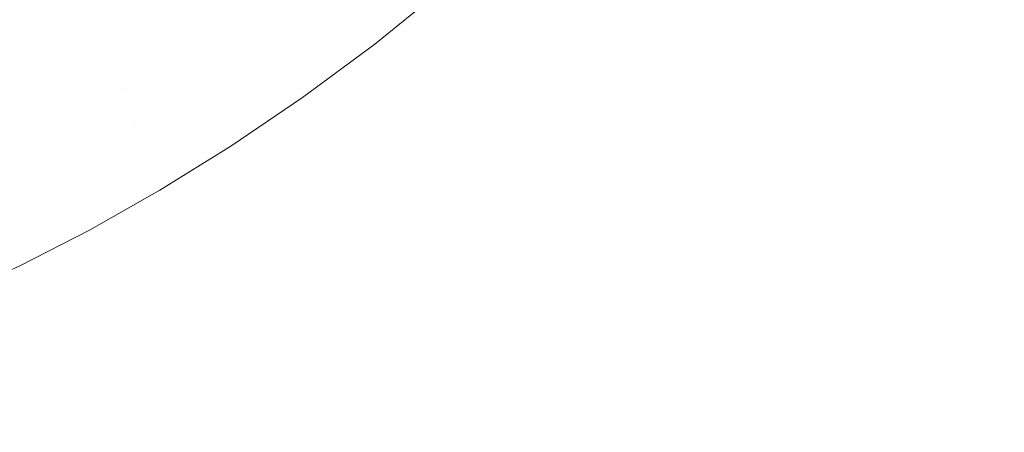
# Model space of a CAD drawing. Header units: centimetres. Extents: x -17.1 to 18.2, y 4.2 to 6.
# Tile 209 of 256: x 6.287 to 6.3685, y 4.4009 to 4.4351. Entities that reach past the tile are written whole.
import ezdxf

# ---------------------------------------------------------------- set-up
doc = ezdxf.new("R2010")
doc.units = ezdxf.units.CM
doc.header["$LTSCALE"] = 2.54
doc.layers.add('Lucido design-1', color=7, linetype='Continuous')

# ---------------------------------------------------------------- blocks, each defined once
blk = doc.blocks.new('Gruppo-3-1')
at = {"color": 7, "linetype": 'Continuous', "lineweight": 9}
blk.add_3dface([(-17.020308, 5.900212, -2276.22217), (-17.020308, 4.300212, -2276.22217), (18.147234, 4.300212, -2276.22217), (18.147234, 5.900212, -2276.22217)], dxfattribs=at)
for points, invisible_edges in [([(18.147234, 5.900212, -2277.02217), (6.24222, 4.401209, -2277.02217), (6.247738, 4.402007, -2277.02217)], 9), ([(6.24222, 4.401209, -2277.02217), (18.147234, 5.900212, -2277.02217), (18.147234, 4.300212, -2277.02217)], 9), ([(18.147234, 5.900212, -2277.02217), (6.247738, 4.402007, -2277.02217), (6.250767, 4.402575, -2277.02217)], 9), ([(6.250767, 4.402575, -2277.02217), (6.253268, 4.403044, -2277.02217), (18.147234, 5.900212, -2277.02217)], 10), ([(18.147234, 5.900212, -2277.02217), (6.253268, 4.403044, -2277.02217), (6.258817, 4.404324, -2277.02217)], 9), ([(18.147234, 5.900212, -2277.02217), (6.258817, 4.404324, -2277.02217), (6.26439, 4.405856, -2277.02217)], 9), ([(18.147234, 5.900212, -2277.02217), (6.26439, 4.405856, -2277.02217), (6.269994, 4.407647, -2277.02217)], 9), ([(18.147234, 5.900212, -2277.02217), (6.269994, 4.407647, -2277.02217), (6.275634, 4.409711, -2277.02217)], 9), ([(18.147234, 5.900212, -2277.02217), (6.275634, 4.409711, -2277.02217), (6.281313, 4.412058, -2277.02217)], 9), ([(18.147234, 5.900212, -2277.02217), (6.281313, 4.412058, -2277.02217), (6.287038, 4.414703, -2277.02217)], 9), ([(18.147234, 5.900212, -2277.02217), (6.287038, 4.414703, -2277.02217), (6.292811, 4.417664, -2277.02217)], 9), ([(18.147234, 5.900212, -2277.02217), (6.292811, 4.417664, -2277.02217), (6.298004, 4.420601, -2277.02217), (6.298635, 4.420958, -2277.02217)], 9), ([(18.147234, 5.900212, -2277.02217), (6.298635, 4.420958, -2277.02217), (6.304513, 4.424607, -2277.02217)], 9), ([(18.147234, 5.900212, -2277.02217), (6.304513, 4.424607, -2277.02217), (6.310445, 4.428633, -2277.02217)], 9), ([(18.147234, 5.900212, -2277.02217), (6.310445, 4.428633, -2277.02217), (6.316431, 4.433061, -2277.02217)], 9), ([(18.147234, 5.900212, -2277.02217), (6.316431, 4.433061, -2277.02217), (6.319508, 4.435537, -2277.02217), (6.322469, 4.437919, -2277.02217)], 9), ([(6.304694, 4.441724, -2277.020957), (6.294284, 4.435065, -2277.020957), (6.293551, 4.437914, -2277.020427), (6.303849, 4.444501, -2277.020427)], 15), ([(6.305546, 4.438926, -2277.021392), (6.295023, 4.432195, -2277.021392), (6.294284, 4.435065, -2277.020957), (6.304694, 4.441724, -2277.020957)], 15), ([(6.306402, 4.436112, -2277.021731), (6.317587, 4.441015, -2277.021975), (6.296512, 4.426409, -2277.021975)], 11), ([(6.29726, 4.423501, -2277.022121), (6.296512, 4.426409, -2277.021975), (6.317587, 4.441015, -2277.021975), (6.318559, 4.438263, -2277.022121)], 15), ([(6.292824, 4.440737, -2277.019806), (6.293551, 4.437914, -2277.020427), (6.282888, 4.432212, -2277.020427), (6.282276, 4.435097, -2277.019806)], 15), ([(6.306402, 4.436112, -2277.021731), (6.295766, 4.429308, -2277.021731), (6.295023, 4.432195, -2277.021392), (6.305546, 4.438926, -2277.021392)], 15), ([(6.283505, 4.429301, -2277.020957), (6.282888, 4.432212, -2277.020427), (6.293551, 4.437914, -2277.020427), (6.294284, 4.435065, -2277.020957)], 15), ([(6.29726, 4.423501, -2277.022121), (6.318559, 4.438263, -2277.022121), (6.310445, 4.428633, -2277.02217), (6.304513, 4.424607, -2277.02217)], 11), ([(6.318559, 4.438263, -2277.022121), (6.316431, 4.433061, -2277.02217), (6.310445, 4.428633, -2277.02217)], 9), ([(6.318559, 4.438263, -2277.022121), (6.319508, 4.435537, -2277.02217), (6.316431, 4.433061, -2277.02217)], 9), ([(6.296512, 4.426409, -2277.021975), (6.295766, 4.429308, -2277.021731), (6.306402, 4.436112, -2277.021731)], 11), ([(6.294284, 4.435065, -2277.020957), (6.295023, 4.432195, -2277.021392), (6.284127, 4.426369, -2277.021392), (6.283505, 4.429301, -2277.020957)], 15), ([(6.284127, 4.426369, -2277.021392), (6.295023, 4.432195, -2277.021392), (6.295766, 4.429308, -2277.021731)], 11), ([(6.284127, 4.426369, -2277.021392), (6.295766, 4.429308, -2277.021731), (6.273415, 4.418509, -2277.021731)], 11), ([(6.295766, 4.429308, -2277.021731), (6.296512, 4.426409, -2277.021975), (6.273923, 4.415495, -2277.021975), (6.273415, 4.418509, -2277.021731)], 15), ([(6.274431, 4.412471, -2277.022121), (6.273923, 4.415495, -2277.021975), (6.296512, 4.426409, -2277.021975), (6.29726, 4.423501, -2277.022121)], 15), ([(6.304513, 4.424607, -2277.02217), (6.298635, 4.420958, -2277.02217), (6.298004, 4.420601, -2277.02217), (6.29726, 4.423501, -2277.022121)], 12), ([(6.274431, 4.412471, -2277.022121), (6.29726, 4.423501, -2277.022121), (6.292811, 4.417664, -2277.02217), (6.287038, 4.414703, -2277.02217)], 11), ([(6.29726, 4.423501, -2277.022121), (6.298004, 4.420601, -2277.02217), (6.292811, 4.417664, -2277.02217)], 9), ([(18.147234, 4.300212, -2277.02217), (6.236709, 4.400645, -2277.02217), (6.24222, 4.401209, -2277.02217)], 9)]:
    blk.add_3dface(points, dxfattribs=dict(at, invisible_edges=invisible_edges))
blk = doc.blocks.new('Gruppo-4-1')
at = {"color": 7}
blk.add_blockref('Gruppo-3-1', (0, 0), dxfattribs=at)

msp = doc.modelspace()

# ---------------------------------------------------------------- block references
at = {"layer": 'Lucido design-1', "color": 7}
msp.add_blockref('Gruppo-4-1', (0, 0), dxfattribs=at)

doc.saveas('drawing.dxf')
